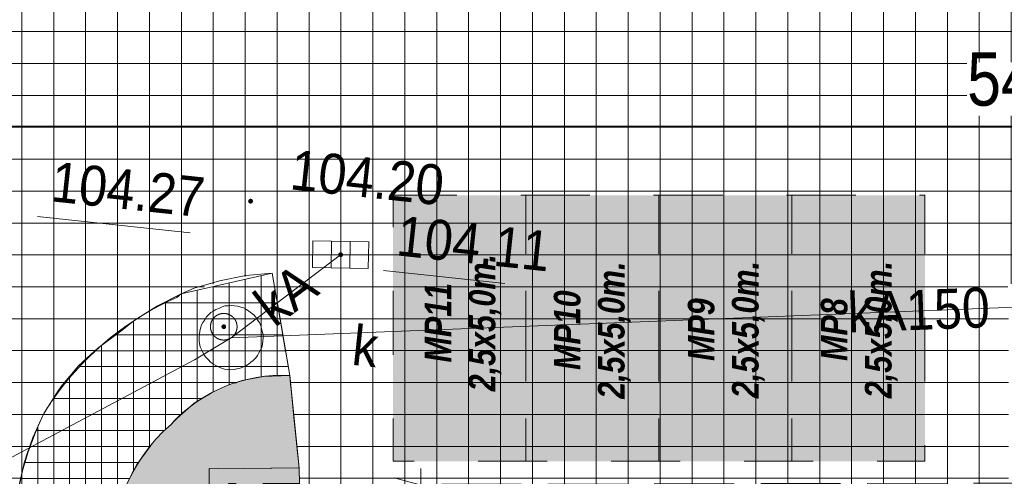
# Model space of a CAD drawing. Header units: millimetres. Extents: x -165388 to 921073, y -295343 to 494042.
# Tile 49 of 117: x 175161 to 193671, y 121838 to 130423. Entities that reach past the tile are written whole.
import ezdxf
from ezdxf.xclip import XClip

# ---------------------------------------------------------------- set-up
doc = ezdxf.new("R2010")
doc.units = ezdxf.units.MM
doc.header["$MEASUREMENT"] = 0
doc.header["$XCLIPFRAME"] = 0
for name, pattern in [('1.0_0.5', [1500, 1000, -500]), ('1.5_0.5', [2000, 1500, -500]), ('mz1.0_0.5', [1500, 1000, -500]), ('Przerywana', [2400, 1200, -1200]), ('Wipeout_Contour', [1000, 0, -1000])]:
    doc.linetypes.add(name, pattern=pattern)
for name, color, linetype, lineweight in [('20231207_mdcp_Kolska_2-4_6_0_Nr_pióra__1', 7, 'Continuous', 13), ('bg-woz-oz.6640.12006.2023.pge-1_rzut_5_chodnik (powierzchnia)_Nr_pióra__7', 7, 'Continuous', 18), ('bg-woz-oz.6640.12006.2023.pge-1_rzut_5_chodnik_Nr_pióra__7', 7, 'Continuous', 18), ('bg-woz-oz.6640.12006.2023.pge-1_rzut_5_jezdnia_Nr_pióra__7', 7, 'Continuous', 18), ('bg-woz-oz.6640.12006.2023.pge-1_rzut_5_kratka ściekowa (punkt)_Nr_pióra__7', 7, 'Continuous', 18), ('bg-woz-oz.6640.12006.2023.pge-1_rzut_5_krawężnik (linia)_Nr_pióra__7', 7, 'Continuous', 18), ('bg-woz-oz.6640.12006.2023.pge-1_rzut_5_punkt o określonej wysokości (sieć kanalizacyjna)-Atr2_Nr_pióra__7', 7, 'Continuous', 18), ('bg-woz-oz.6640.12006.2023.pge-1_rzut_5_punkt wysokościowy sztuczny-Atr2_Nr_pióra__7', 7, 'Continuous', 18), ('bg-woz-oz.6640.12006.2023.pge-1_rzut_5_trawnik (powierzchnia)_Nr_pióra__7', 7, 'Continuous', 18), ('bg-woz-oz.6640.12006.2023.pge-1_rzut_5_właz okrągły - siec kanalizacyjna (punkt)-Atr17_Nr_pióra__7', 7, 'Continuous', 18), ('bg-woz-oz.6640.12006.2023.pge-1_rzut_5_właz okrągły - siec kanalizacyjna (punkt)_Nr_pióra__7', 7, 'Continuous', 18), ('Zagospodarowanie - Ogólne_Nr_pióra__60', 230, 'Continuous', 40), ('ZD_UTWARDZENIA_Nr_pióra__1', 7, 'Continuous', 13), ('ZD_UTWARDZENIA_Nr_pióra__121', 255, 'Continuous', 0)]:
    doc.layers.add(name, color=color, linetype=linetype, lineweight=lineweight)
for name, color, linetype, lineweight, true_color in [('bg-woz-oz.6640.12006.2023.pge-1_rzut_5_komora podziemna - przewód kanalizacyjny (powierzchnia)_Nr_pióra__34', 7, 'Continuous', 18, 0x4b4b4b), ('bg-woz-oz.6640.12006.2023.pge-1_rzut_5_przewód kanalizacyjny (linia)-Atr1_Nr_pióra__34', 7, 'Continuous', 18, 0x4b4b4b), ('bg-woz-oz.6640.12006.2023.pge-1_rzut_5_przewód kanalizacyjny (linia)_Nr_pióra__34', 7, 'Continuous', 18, 0x4b4b4b), ('bg-woz-oz.6640.12006.2023.pge-1_rzut_5_punkt o określonej wysokości (sieć kanalizacyjna)-Atr2_Nr_pióra__34', 7, 'Continuous', 18, 0x4b4b4b), ('Zagospodarowanie - Ogólne_Nr_pióra__43', 7, 'Continuous', 13, 0xff6600), ('ZD_DIM_Nr_pióra__48', 7, 'Continuous', 13, 0xa80f02), ('ZD_UTWARDZENIA_Nr_pióra__102', 7, 'Continuous', 13, 0xcccccc), ('ZD_UTWARDZENIA_Nr_pióra__170', 7, 'Continuous', 13, 0x9f9f00), ('ZD_UTWARDZENIA_Nr_pióra__202', 7, 'Continuous', 0, 0xe8e8e8), ('ZD_UTWARDZENIA_Nr_pióra__43', 7, 'Continuous', 13, 0xff6600)]:
    doc.layers.add(name, color=color, linetype=linetype, lineweight=lineweight, true_color=true_color)
for name, color, linetype in [('bg-woz-oz.6640.12006.2023.pge-1_rzut_5_punkt o określonej wysokości (sieć kanalizacyjna)', 7, 'Continuous'), ('bg-woz-oz.6640.12006.2023.pge-1_rzut_5_punkt wysokościowy sztuczny', 7, 'Continuous'), ('INW_GEO', 7, 'Continuous'), ('Zagospodarowanie - Ogólne', 7, 'Continuous'), ('ZD_DIM', 7, 'Continuous'), ('ZD_INNE', 7, 'Continuous')]:
    doc.layers.add(name, color=color, linetype=linetype)
doc.styles.add('GENERATED_STYLE_1', font='txt')
doc.styles.add('GENERATED_STYLE_4', font='txt')
doc.styles.add('GENERATED_STYLE_6', font='txt')
doc.dimstyles.new('GENERATED_STYLE__1', dxfattribs={"dimtxt": 1000, "dimasz": 678.571429, "dimexe": 0.18, "dimexo": 20, "dimgap": 0.09, "dimtad": 1, "dimtih": 1, "dimtoh": 1, "dimlfac": 0.001, "dimzin": 0, "dimdsep": 46, "dimtxsty": 'GENERATED_STYLE_4', "dimblk": 'ARROWHEAD_17', "dimblk1": 'ARROWHEAD_17', "dimblk2": 'ARROWHEAD_17', "dimcen": 0.09, "dimclrd": 256, "dimclre": 256, "dimclrt": 256, "dimadec": 0, "dimazin": 0, "dimtfac": 1, "dimtdec": 4, "dimtmove": 0, "dimatfit": 3, "dimfxl": 0, "dimtolj": 1, "dimtzin": 0, "dimarcsym": 0})
doc.dimstyles.new('GENERATED_STYLE__2', dxfattribs={"dimtxt": 1000, "dimasz": 678.571429, "dimexe": 0.18, "dimexo": 20, "dimgap": 0.09, "dimtad": 1, "dimlfac": 0.001, "dimzin": 0, "dimdsep": 46, "dimtxsty": 'GENERATED_STYLE_4', "dimblk": 'ARROWHEAD_17', "dimblk1": 'ARROWHEAD_17', "dimblk2": 'ARROWHEAD_17', "dimcen": 0.09, "dimclrd": 256, "dimclre": 256, "dimclrt": 256, "dimadec": 0, "dimazin": 0, "dimtfac": 1, "dimtdec": 4, "dimtmove": 0, "dimatfit": 3, "dimfxl": 0, "dimtolj": 1, "dimtzin": 0, "dimarcsym": 0})
doc.dimstyles.new('GENERATED_STYLE__5', dxfattribs={"dimtxt": 1000, "dimasz": 678.571429, "dimexe": 0.18, "dimexo": 20, "dimgap": 0.09, "dimtad": 1, "dimlfac": 0.001, "dimzin": 0, "dimdsep": 46, "dimtxsty": 'GENERATED_STYLE_4', "dimblk": 'ARROWHEAD_17', "dimblk1": 'ARROWHEAD_17', "dimblk2": 'ARROWHEAD_17', "dimcen": 0.09, "dimclrd": 256, "dimclre": 256, "dimclrt": 256, "dimadec": 0, "dimazin": 0, "dimtfac": 1, "dimtdec": 4, "dimtmove": 2, "dimatfit": 3, "dimfxl": 0, "dimtolj": 1, "dimtzin": 0, "dimarcsym": 0})
picture_1 = doc.add_image_def('image1.tif', size_in_pixel=(4961, 3508))

# ---------------------------------------------------------------- blocks, each defined once
blk = doc.blocks.new('Rysunek_2_5', base_point=(-8071116842, -4961354755))
at = {"layer": 'bg-woz-oz.6640.12006.2023.pge-1_rzut_5_punkt o określonej wysokości (sieć kanalizacyjna)', "linetype": 'Continuous', "lineweight": 0, "true_color": 0x4b4b4b}
for points in [[(181239, 126003, 1), (181149, 126005, 1)], [(179042, 124645, 1), (178953, 124655, 1)]]:
    blk.add_hatch(color=251, dxfattribs=at).paths.add_polyline_path(points)
at = {"layer": 'bg-woz-oz.6640.12006.2023.pge-1_rzut_5_punkt wysokościowy sztuczny', "linetype": 'Continuous', "lineweight": 0, "true_color": 0x000000}
blk.add_hatch(color=18, dxfattribs=at).paths.add_polyline_path([(179546, 127005, 1), (179456, 127015, 1)])
at = {"layer": 'bg-woz-oz.6640.12006.2023.pge-1_rzut_5_chodnik (powierzchnia)_Nr_pióra__7', "linetype": 'mz1.0_0.5', "flags": 128}
blk.add_lwpolyline([(176933, 115588), (176940, 119982), (176929, 120074), (176912, 120568), (176965, 121066), (177107, 121543), (177134, 121611), (177363, 122059), (177657, 122460), (178007, 122815), (178064, 122879), (178441, 123211), (178871, 123467), (179342, 123638), (179742, 123716), (180237, 123733), (179910, 125659), (179412, 125611), (178919, 125513), (178441, 125373), (178198, 125268), (177752, 125045), (177331, 124778), (177035, 124548), (176631, 124249), (176264, 123916), (175941, 123528), (175882, 123444), (175615, 123020), (175406, 122570), (175245, 122094), (175143, 121612), (174981, 120000), (174954, 107040), (175409, 107062), (176152, 107053), (176916, 107052), (176925, 112783), (177429, 113453), (177919, 113522), (177946, 115088), (177668, 115127)], close=True, dxfattribs=at)
at = {"layer": 'bg-woz-oz.6640.12006.2023.pge-1_rzut_5_chodnik_Nr_pióra__7', "linetype": '1.0_0.5', "flags": 128}
blk.add_lwpolyline([(179084, 120849), (179085, 121704), (180422, 121702), (180413, 121995), (178723, 121984), (178722, 120848)], close=True, dxfattribs=at)
at = {"layer": 'bg-woz-oz.6640.12006.2023.pge-1_rzut_5_jezdnia_Nr_pióra__7', "linetype": '1.5_0.5', "flags": 128}
blk.add_lwpolyline([(174954, 107040), (174981, 120000), (175143, 121612), (175245, 122094), (175406, 122570), (175615, 123020), (175882, 123444), (175941, 123528), (176264, 123916), (176631, 124249), (177035, 124548), (177331, 124778), (177752, 125045), (178198, 125268), (178441, 125373), (178919, 125513), (179412, 125611), (179910, 125659), (180237, 123733), (180413, 121995), (180420, 121682), (194000, 121710), (194033, 122400), (193988, 125462), (193985, 125905), (204337, 125935), (208388, 125915), (217099, 125930), (224882, 125923), (221570, 129374), (205473, 129314), (204979, 129397), (204540, 129625), (204428, 129707), (204107, 130083), (203964, 130350), (203927, 130847), (204010, 131341), (204052, 131457), (204290, 131894), (204542, 132179), (204945, 132468), (205307, 132660), (205777, 132821), (206187, 132898), (205896, 137133), (205860, 136986), (205613, 136560), (205218, 136250), (205112, 136201), (204635, 136061), (204137, 136014), (203917, 136027), (203426, 136140), (202976, 136349), (202594, 136631), (202316, 137043), (202215, 137325), (202188, 137821), (202708, 142593), (190767, 143979), (190122, 137471), (180859, 138501), (180912, 139179), (178733, 139402), (179184, 142592), (175212, 143247), (173862, 139560), (169509, 127715), (168825, 125073), (168427, 123044), (167996, 120043), (167933, 117012), (168018, 106976)], close=True, dxfattribs=at)
at = {"layer": 'bg-woz-oz.6640.12006.2023.pge-1_rzut_5_komora podziemna - przewód kanalizacyjny (powierzchnia)_Nr_pióra__34', "linetype": 'Continuous', "flags": 128}
blk.add_lwpolyline([(179318, 125018), (179367, 125003), (179424, 124977), (179471, 124941), (179517, 124906), (179564, 124871), (179600, 124827), (179634, 124773), (179670, 124729), (179693, 124666), (179708, 124614), (179722, 124563), (179736, 124501), (179739, 124440), (179733, 124380), (179726, 124321), (179710, 124262), (179685, 124215), (179659, 124157), (179633, 124109), (179598, 124063), (179553, 124017), (179509, 123982), (179465, 123946), (179411, 123912), (179358, 123887), (179307, 123873), (179245, 123859), (179193, 123845), (179132, 123841), (179072, 123847), (179013, 123854), (178954, 123870), (178897, 123896), (178849, 123922), (178802, 123947), (178745, 123983), (178710, 124027), (178664, 124072), (178629, 124116), (178604, 124169), (178579, 124222), (178555, 124275), (178541, 124337), (178537, 124387), (178533, 124448), (178540, 124508), (178546, 124568), (178562, 124626), (178579, 124685), (178604, 124732), (178639, 124779), (178675, 124835), (178709, 124872), (178754, 124917), (178808, 124952), (178851, 124977), (178914, 125001), (178967, 125025), (179019, 125040), (179080, 125044), (179140, 125047), (179200, 125041), (179260, 125034)], close=True, dxfattribs=at)
at = {"layer": 'bg-woz-oz.6640.12006.2023.pge-1_rzut_5_kratka ściekowa (punkt)_Nr_pióra__7', "linetype": 'Continuous'}
for p, q in [((180664, 125765), (180674, 126265)), ((180674, 126265), (181024, 126258)), ((181014, 125758), (181024, 126258)), ((181024, 126258), (181373, 126251)), ((181364, 125751), (181373, 126251)), ((181373, 126251), (181723, 126244)), ((181714, 125744), (181723, 126244)), ((180664, 125765), (181014, 125758)), ((181014, 125758), (181364, 125751)), ((181364, 125751), (181714, 125744))]:
    blk.add_line(p, q, dxfattribs=at)
at = {"layer": 'bg-woz-oz.6640.12006.2023.pge-1_rzut_5_krawężnik (linia)_Nr_pióra__7', "linetype": 'Continuous', "flags": 128}
blk.add_lwpolyline([(180420, 121682), (180413, 121995), (180237, 123733), (179910, 125659), (179412, 125611), (178919, 125513), (178441, 125373), (178198, 125268), (177752, 125045), (177331, 124778), (177035, 124548), (176631, 124249), (176264, 123916), (175941, 123528), (175882, 123444), (175615, 123020), (175406, 122570), (175245, 122094), (175143, 121612), (174981, 120000), (174954, 107040)], dxfattribs=at)
at = {"layer": 'bg-woz-oz.6640.12006.2023.pge-1_rzut_5_przewód kanalizacyjny (linia)_Nr_pióra__34', "linetype": 'Continuous', "flags": 128}
for points in [[(181194, 126004), (179136, 124444)], [(204929, 125450), (179136, 124444)], [(171358, 120448), (171976, 120583), (178448, 124025), (179136, 124444)]]:
    blk.add_lwpolyline(points, dxfattribs=at)
at = {"layer": 'bg-woz-oz.6640.12006.2023.pge-1_rzut_5_punkt o określonej wysokości (sieć kanalizacyjna)-Atr2_Nr_pióra__7', "linetype": 'Continuous', "flags": 128}
for points in [[(175498, 126724), (178367, 126417)], [(181997, 125707), (184280, 125463)]]:
    blk.add_lwpolyline(points, dxfattribs=at)
at = {"layer": 'bg-woz-oz.6640.12006.2023.pge-1_rzut_5_trawnik (powierzchnia)_Nr_pióra__7', "linetype": 'mz1.0_0.5', "flags": 128}
blk.add_lwpolyline([(180237, 123733), (179742, 123716), (179342, 123638), (178871, 123467), (178441, 123211), (178064, 122879), (178007, 122815), (177657, 122460), (177363, 122059), (177134, 121611), (177107, 121543), (176965, 121066), (176912, 120568), (176929, 120074), (176940, 119982), (176933, 115588), (177668, 115127), (177946, 115088), (178742, 115103), (178735, 119368), (177489, 119380), (177485, 120849), (178722, 120848), (178723, 121984), (180413, 121995)], close=True, dxfattribs=at)
at = {"layer": 'bg-woz-oz.6640.12006.2023.pge-1_rzut_5_właz okrągły - siec kanalizacyjna (punkt)_Nr_pióra__7', "linetype": 'Continuous'}
blk.add_circle((178997, 124650), 250, dxfattribs=at)
at = {"layer": 'bg-woz-oz.6640.12006.2023.pge-1_rzut_5_przewód kanalizacyjny (linia)-Atr1_Nr_pióra__34', "linetype": 'Continuous', "char_height": 750, "attachment_point": 4, "style": 'GENERATED_STYLE_1'}
for s, insert, rotation in [('\\A1;{\\W0.900000x;\\fArial|b0|i0|c238|p38;kA}', (179723, 124919), 37.1128), ('\\A1;{\\W0.900000x;\\fArial|b0|i0|c238|p38;kA150}', (190725, 124909), 2.2278)]:
    blk.add_mtext(s, dxfattribs=dict(at, insert=insert, rotation=rotation))
at = {"layer": 'bg-woz-oz.6640.12006.2023.pge-1_rzut_5_punkt o określonej wysokości (sieć kanalizacyjna)-Atr2_Nr_pióra__34', "linetype": 'Continuous', "char_height": 750, "attachment_point": 7, "rotation": 353.9018, "style": 'GENERATED_STYLE_1'}
for s, insert in [('\\A1;{\\W0.900000x;\\fArial|b0|i0|c238|p38;104.27}', (175721, 127001)), ('\\A1;{\\W0.900000x;\\fArial|b0|i0|c238|p38;104.11}', (182220, 125984))]:
    blk.add_mtext(s, dxfattribs=dict(at, insert=insert))
at = {"layer": 'bg-woz-oz.6640.12006.2023.pge-1_rzut_5_punkt wysokościowy sztuczny-Atr2_Nr_pióra__7', "linetype": 'Continuous', "insert": (180221, 127226), "char_height": 750, "attachment_point": 7, "rotation": 353.9018, "style": 'GENERATED_STYLE_1'}
blk.add_mtext('\\A1;{\\W0.900000x;\\fArial|b0|i0|c238|p38;104.20}', dxfattribs=at)
at = {"layer": 'bg-woz-oz.6640.12006.2023.pge-1_rzut_5_właz okrągły - siec kanalizacyjna (punkt)-Atr17_Nr_pióra__7', "linetype": 'Continuous', "insert": (181384, 123937), "char_height": 750, "attachment_point": 7, "rotation": 353.9018, "style": 'GENERATED_STYLE_1'}
blk.add_mtext('\\A1;{\\W0.900000x;\\fArial|b0|i0|c238|p38;k}', dxfattribs=at)
blk = doc.blocks.new('Rysunek_3_6', base_point=(188222, 121799))
at = {"layer": '20231207_mdcp_Kolska_2-4_6_0_Nr_pióra__1'}
image = blk.add_image(picture_1, insert=(75928, 59123), size_in_units=(210000, 148500), rotation=-6.09824, dxfattribs=at)
image.set_boundary_path([(-0.5, -0.5), (4960.5, 3507.5)])
blk = doc.blocks.new('*D36')
at = {"layer": 'ZD_DIM_Nr_pióra__48', "linetype": 'Continuous'}
for p, q in [((162867, 146840), (162867, 147153)), ((163367, 146706), (162367, 146974)), ((163536, 146840), (162197, 146840)), ((162867, 121676), (162867, 146840)), ((162367, 121810), (163367, 121542)), ((163536, 121676), (162197, 121676))]:
    blk.add_line(p, q, dxfattribs=at)
at = {"color": 254, "linetype": 'Wipeout_Contour', "lineweight": 0, "ltscale": 842135.66999}
blk.add_wipeout([(162667, 132818), (162667, 135698), (161667, 135698), (161667, 132818)], dxfattribs=at).dxf.layer = 'ZD_DIM'
at = {"layer": 'ZD_DIM_Nr_pióra__48', "insert": (162667, 132818), "char_height": 1000, "attachment_point": 7, "rotation": 90, "style": 'GENERATED_STYLE_4'}
blk.add_mtext('\\A1;{\\fArial Narrow|b0|i0|c238|p34;25,16}', dxfattribs=at)
blk = doc.blocks.new('ARROWHEAD_17')
at = {"color": 0, "linetype": 'Continuous', "lineweight": 0}
for p, q in [((-0.188, -0.7), (0.188, 0.7)), ((0, 0), (-1, 0))]:
    blk.add_line(p, q, dxfattribs=at)
blk = doc.blocks.new('Linia_14', base_point=(175093, 146840))
at = {"layer": 'Zagospodarowanie - Ogólne_Nr_pióra__60', "linetype": 'Continuous'}
for points in [[(175593, 146840), (175555, 147032), (175446, 147194), (175284, 147302), (175093, 147340), (174901, 147302), (174739, 147194), (174631, 147032), (174593, 146840), (174631, 146649), (174739, 146487), (174901, 146378), (175093, 146340), (175284, 146378), (175446, 146487), (175555, 146649)], [(167381, 125703), (167343, 125895), (167234, 126057), (167072, 126165), (166881, 126203), (166689, 126165), (166527, 126057), (166419, 125895), (166381, 125703), (166419, 125512), (166527, 125350), (166689, 125241), (166881, 125203), (167072, 125241), (167234, 125350), (167343, 125512)]]:
    blk.add_hatch(color=256, dxfattribs=at).paths.add_polyline_path(points)
blk.add_line((174912, 146374), (167062, 126169), dxfattribs=at)
for centre in [(175093, 146840), (166881, 125703)]:
    blk.add_circle(centre, 500, dxfattribs=at)
blk = doc.blocks.new('*D60')
at = {"layer": 'ZD_DIM_Nr_pióra__48', "linetype": 'Continuous'}
for p, q in [((182700, 121676), (182700, 121988)), ((183200, 121542), (182200, 121810)), ((183369, 121676), (182030, 121676)), ((182700, 106855), (182700, 121676)), ((182200, 106989), (183200, 106721)), ((183369, 106855), (182030, 106855)), ((182700, 106543), (182700, 106855))]:
    blk.add_line(p, q, dxfattribs=at)
at = {"color": 254, "linetype": 'Wipeout_Contour', "lineweight": 0, "ltscale": 863636.834054}
blk.add_wipeout([(184438, 111749), (184438, 115058), (183009, 115058), (183009, 111749)], dxfattribs=at).dxf.layer = 'ZD_DIM'
at = {"layer": 'ZD_DIM_Nr_pióra__48', "insert": (184224, 111963), "char_height": 1000, "attachment_point": 7, "rotation": 90, "style": 'GENERATED_STYLE_4'}
blk.add_mtext('\\A1;{\\fArial Narrow|b0|i0|c238|p34;14,82}', dxfattribs=at)
blk = doc.blocks.new('*D72')
at = {"layer": 'ZD_DIM_Nr_pióra__48', "linetype": 'Continuous'}
for p, q in [((175093, 149657), (175093, 150997)), ((179075, 149657), (179075, 150997)), ((175227, 150827), (174959, 149827)), ((179209, 150827), (178941, 149827)), ((174780, 150327), (175093, 150327)), ((175093, 150327), (179075, 150327))]:
    blk.add_line(p, q, dxfattribs=at)
at = {"color": 254, "linetype": 'Wipeout_Contour', "lineweight": 0, "ltscale": 930965.01097}
blk.add_wipeout([(175964, 150527), (178204, 150527), (178204, 151527), (175964, 151527)], dxfattribs=at).dxf.layer = 'ZD_DIM'
at = {"layer": 'ZD_DIM_Nr_pióra__48', "insert": (175964, 150527), "char_height": 1000, "attachment_point": 7, "style": 'GENERATED_STYLE_4'}
blk.add_mtext('\\A1;{\\fArial Narrow|b0|i0|c238|p34;3,98}', dxfattribs=at)
blk = doc.blocks.new('*D73')
at = {"layer": 'ZD_DIM_Nr_pióra__48', "linetype": 'Continuous'}
for p, q in [((179075, 149657), (179075, 150997)), ((250702, 149657), (250702, 150997)), ((179209, 150827), (178941, 149827)), ((250568, 149827), (250836, 150827)), ((179075, 150327), (250702, 150327))]:
    blk.add_line(p, q, dxfattribs=at)
at = {"color": 254, "linetype": 'Wipeout_Contour', "lineweight": 0, "ltscale": 1046953.636759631}
blk.add_wipeout([(212329, 150527), (215209, 150527), (215209, 151527), (212329, 151527)], dxfattribs=at).dxf.layer = 'ZD_DIM'
at = {"layer": 'ZD_DIM_Nr_pióra__48', "insert": (212329, 150527), "char_height": 1000, "attachment_point": 7, "style": 'GENERATED_STYLE_4'}
blk.add_mtext('\\A1;{\\fArial Narrow|b0|i0|c238|p34;71,63}', dxfattribs=at)
at = {"color": 254, "linetype": 'Wipeout_Contour', "lineweight": 0, "ltscale": 1166423.812523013}
blk.add_wipeout([(248328, 150527), (250568, 150527), (250568, 151527), (248328, 151527)], dxfattribs=at).dxf.layer = 'ZD_DIM'
at = {"layer": 'ZD_DIM_Nr_pióra__48', "insert": (248328, 150527), "char_height": 1000, "attachment_point": 7, "style": 'GENERATED_STYLE_4'}
blk.add_mtext('\\A1;{\\fArial Narrow|b0|i0|c238|p34;0,26}', dxfattribs=at)
blk = doc.blocks.new('*D75')
at = {"layer": 'ZD_DIM_Nr_pióra__48', "linetype": 'Continuous'}
for p, q in [((175093, 151657), (175093, 152997)), ((224882, 151657), (224882, 152997)), ((175227, 152827), (174959, 151827)), ((225016, 152827), (224748, 151827)), ((174780, 152327), (175093, 152327)), ((175093, 152327), (224882, 152327))]:
    blk.add_line(p, q, dxfattribs=at)
at = {"color": 254, "linetype": 'Wipeout_Contour', "lineweight": 0, "ltscale": 1007278.455178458}
blk.add_wipeout([(198547, 152527), (201427, 152527), (201427, 153527), (198547, 153527)], dxfattribs=at).dxf.layer = 'ZD_DIM'
at = {"layer": 'ZD_DIM_Nr_pióra__48', "insert": (198547, 152527), "char_height": 1000, "attachment_point": 7, "style": 'GENERATED_STYLE_4'}
blk.add_mtext('\\A1;{\\fArial Narrow|b0|i0|c238|p34;49,79}', dxfattribs=at)
blk = doc.blocks.new('*D78')
at = {"layer": 'ZD_DIM_Nr_pióra__48', "linetype": 'Continuous'}
for p, q in [((167253, 127751), (167253, 129090)), ((221570, 127751), (221570, 129090)), ((167387, 128920), (167119, 127920)), ((221704, 128920), (221436, 127920)), ((166941, 128420), (167253, 128420)), ((167253, 128420), (221570, 128420))]:
    blk.add_line(p, q, dxfattribs=at)
at = {"color": 254, "linetype": 'Wipeout_Contour', "lineweight": 0, "ltscale": 933541.603625}
blk.add_wipeout([(192972, 128620), (195852, 128620), (195852, 129620), (192972, 129620)], dxfattribs=at).dxf.layer = 'ZD_DIM'
at = {"layer": 'ZD_DIM_Nr_pióra__48', "insert": (192972, 128620), "char_height": 1000, "attachment_point": 7, "style": 'GENERATED_STYLE_4'}
blk.add_mtext('\\A1;{\\fArial Narrow|b0|i0|c238|p34;54,32}', dxfattribs=at)

msp = doc.modelspace()

# ---------------------------------------------------------------- hatches: boundary and pattern name
at = {"layer": 'ZD_UTWARDZENIA_Nr_pióra__102', "linetype": 'Continuous'}
h = msp.add_hatch(dxfattribs=at)
h.set_pattern_fill('Siatka_30x30', color=256, style=0, pattern_type=2)
h.set_pattern_definition([(0, (0, 0), (0, 300), []), (90, (0, 0), (-300, 0), [])])
h.paths.add_polyline_path([(174980.654, 120000.419), (174946.97, 103824.998), (176899.096, 103820.933), (182739.913, 103755.806), (221879.403, 104327.566), (205207.87, 104343.291), (176824.087, 104496.853), (176916.001, 107051.546), (176924.927, 112783.031), (177428.982, 113453.276), (179075.086, 113521.78), (179075.086, 115077.898), (177668.177, 115127.338), (176932.96, 115588.05), (176932.78, 119996.354, -0.251138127), (178006.767, 122814.871, -0.226890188), (180236.939, 123733.148), (179909.657, 125658.814), (178198.497, 125268.387), (178116.31, 125202.083, 0.132311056), (175854.364, 123377.264, 0.01924314), (175615.036, 123020.114, 0.11860309)])
at = {"layer": 'ZD_UTWARDZENIA_Nr_pióra__121', "linetype": 'Continuous', "lineweight": 0, "true_color": 0x3f3f3f}
for points in [[(182178.677, 127122.174), (184678.677, 127122.174), (184678.677, 122122.174), (182178.677, 122122.174)], [(184678.677, 127122.174), (187178.677, 127122.174), (187178.677, 122122.174), (184678.677, 122122.174)], [(187178.677, 127122.174), (189678.677, 127122.174), (189678.677, 122122.174), (187178.677, 122122.174)], [(189678.677, 127122.174), (192178.677, 127122.174), (192178.677, 122122.174), (189678.677, 122122.174)]]:
    msp.add_hatch(color=250, dxfattribs=at).paths.add_polyline_path(points)
at = {"layer": 'ZD_UTWARDZENIA_Nr_pióra__170', "linetype": 'Continuous', "lineweight": 0, "true_color": 0x272700}
msp.add_hatch(color=38, dxfattribs=at).paths.add_polyline_path([(180413.242, 121994.581), (180236.939, 123733.148, 0.226890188), (178006.767, 122814.871, 0.251138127), (176932.78, 119996.354), (176932.96, 115588.05), (177668.177, 115127.338), (179075.086, 115077.898), (179075.086, 119384.755), (177488.985, 119380.442), (177484.992, 120849.178), (179075.086, 120853.501), (179075.086, 121675.595), (180420.216, 121676.021)])
at = {"layer": 'ZD_UTWARDZENIA_Nr_pióra__202', "linetype": 'Continuous'}
h = msp.add_hatch(dxfattribs=at)
h.set_pattern_fill('Siatka_60x60', color=256, style=0, pattern_type=2)
h.set_pattern_definition([(0, (0, 0), (0, 600), []), (90, (0, 0), (-600, 0), [])])
h.paths.add_polyline_path([(167814.055, 103905.918), (168017.667, 106976.422), (167998.981, 109199.769, -0.014053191), (167995.619, 120042.703), (168426.884, 123043.871), (169509.273, 127715.32), (174548.619, 141435.744), (175211.572, 143247.438), (179184.39, 142591.681), (178732.941, 139401.588), (180911.61, 139178.88), (180859.259, 138500.603), (190122.269, 137470.733), (190767.319, 143979.037), (202707.615, 142592.732), (202210.1, 138026.1, 0.411558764), (203426.172, 136139.882, 0.418188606), (205859.844, 136986.134), (206443.151, 142163.464), (208868.804, 141882.623), (216565.927, 140991.454), (216510.559, 140239.294, 0.500317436), (218648.767, 138486.769), (220696.845, 138819.614), (223726.628, 138969.305, -0.023335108), (234428.22, 138709.112), (238539.152, 138352.227), (242678.857, 137839.55, -0.619626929), (245575.233, 129273.384, 0.05909041), (250644.333, 128430.104), (250872.457, 124682.938), (244383.084, 124704.174), (244373.691, 124709.242), (244373.691, 124704.174), (242922.295, 124704.174), (242922.295, 125242.436), (242922.295, 125492.319), (235001.152, 125502.647), (230533.907, 125508.472), (230287.106, 125478.772), (230297.472, 121716.381), (224974.323, 121716.126), (224967.525, 125417.795), (224890.851, 125439.061), (224882.182, 125935.475), (205474.113, 125929.612), (203551.956, 125933.037), (193985.45, 125904.885), (193988.424, 125462.064), (193738.339, 125458.109), (193746.79, 125013.753), (193750.349, 121680.244), (180420.216, 121676.021), (180413.242, 121994.581), (180236.939, 123733.148), (179909.657, 125658.814, 0.238336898), (175615.036, 123020.114, 0.11860309), (174980.654, 120000.419), (174962.483, 111274.718), (174946.977, 103828.427)])
h.paths.add_polyline_path([(205472.6, 129313.856), (221570.093, 129374.104), (221646.369, 131970.694), (221763.889, 131952.859), (221878.56, 133827.303), (233180.627, 133911.549), (233330.899, 132049.854), (233317.852, 129386.167), (234995.782, 129277.298, 0.054069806), (238691.672, 129606.534, 0.171384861), (239806.191, 130706.865, 0.350731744), (238605.668, 134543.609, 0.104600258), (234101.048, 135869.654), (222764.023, 135988.212), (221036.891, 135867.493), (219027.429, 135508.936), (205776.938, 132821.373, 0.364218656), (203926.697, 130846.757, 0.420428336)], flags=0)

# ---------------------------------------------------------------- linework, layer by layer
at = {"layer": 'ZD_UTWARDZENIA_Nr_pióra__1', "linetype": 'Continuous', "flags": 128}
msp.add_lwpolyline([(174980.654, 120000.419), (174946.97, 103824.998), (176899.096, 103820.933), (182739.913, 103755.806), (221879.403, 104327.566), (205207.87, 104343.291), (176824.087, 104496.853), (176916.001, 107051.546), (176924.927, 112783.031), (177428.982, 113453.276), (179075.086, 113521.78), (179075.086, 115077.898), (177668.177, 115127.338), (176932.96, 115588.05), (176932.78, 119996.354, -0.251138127), (178006.767, 122814.871, -0.226890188), (180236.939, 123733.148), (179909.657, 125658.814), (178198.497, 125268.387), (178116.31, 125202.083, 0.132311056), (175854.364, 123377.264, 0.01924314), (175615.036, 123020.114, 0.11860309)], format="xyb", close=True, dxfattribs=at)
at = {"layer": 'ZD_UTWARDZENIA_Nr_pióra__43', "linetype": 'Przerywana', "flags": 128}
for points in [[(182178.677, 127122.174), (184678.677, 127122.174), (184678.677, 122122.174), (182178.677, 122122.174)], [(184678.677, 127122.174), (187178.677, 127122.174), (187178.677, 122122.174), (184678.677, 122122.174)], [(187178.677, 127122.174), (189678.677, 127122.174), (189678.677, 122122.174), (187178.677, 122122.174)], [(189678.677, 127122.174), (192178.677, 127122.174), (192178.677, 122122.174), (189678.677, 122122.174)]]:
    msp.add_lwpolyline(points, close=True, dxfattribs=at)

# ---------------------------------------------------------------- block references
at = {"layer": 'INW_GEO', "color": 151, "linetype": 'Continuous', "lineweight": 13, "true_color": 0x80c2ff}
ref = msp.add_blockref('Rysunek_2_5', (-8071116841.926, -4961354754.727), dxfattribs=at)
XClip(ref).set_block_clipping_path([(-195425.9394250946, -263123.0086484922), (606609.6817159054, -348810.9449165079), (694192.2923495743, 470958.7517303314), (-107843.3287914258, 556646.6879983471)])
at = {"layer": 'ZD_INNE', "color": 151, "linetype": 'Continuous', "lineweight": 13, "true_color": 0x80c2ff}
ref = msp.add_blockref('Rysunek_3_6', (188221.593, 121798.6), dxfattribs=at)
XClip(ref).set_block_clipping_path([(75928.0302199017, 59123.2504848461), (284739.4774660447, 36814.2388748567), (300515.1557528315, 184473.9502032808), (91703.7085066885, 206782.9618132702)])

# ---------------------------------------------------------------- texts
at = {"layer": 'Zagospodarowanie - Ogólne_Nr_pióra__43', "linetype": 'Continuous', "char_height": 500, "width": 4187.52487, "attachment_point": 2, "rotation": 90, "style": 'GENERATED_STYLE_6'}
for s, insert, line_spacing_factor in [('\\A1;{\\fArial Narrow|b1|i1|c238|p34;MP11\\P\\fArial Narrow|b1|i1|c238|p34;2,5x5,0m.}', (182772.73, 124726.167), 0.9942), ('\\A1;{\\fArial Narrow|b1|i1|c238|p34;MP10\\P\\fArial Narrow|b1|i1|c238|p34;2,5x5,0m.}', (185202.587, 124585.474), 0.9942), ('\\A1;{\\fArial Narrow|b1|i1|c238|p34;MP9\\P\\fArial Narrow|b1|i1|c238|p34;2,5x5,0m.}', (187721.653, 124595.951), 0.99473), ('\\A1;{\\fArial Narrow|b1|i1|c238|p34;MP8\\P\\fArial Narrow|b1|i1|c238|p34;2,5x5,0m.}', (190221.653, 124595.951), 0.99473)]:
    msp.add_mtext(s, dxfattribs=dict(at, insert=insert, line_spacing_factor=line_spacing_factor))

# ---------------------------------------------------------------- next in the draw order: dimensions: what is measured, and where the dimension line sits
at = {"layer": 'ZD_DIM', "color": 14, "linetype": 'Continuous', "lineweight": 13, "true_color": 0xa80f02}
dim = msp.add_linear_dim(base=(162866.545, 146840.409), p1=(179075.086, 121675.595), p2=(175092.593, 146840.409), angle=90, dimstyle='GENERATED_STYLE__2', dxfattribs=at)
dim.commit()
dim.dimension.update_dxf_attribs({"geometry": '*D36', "text_midpoint": (162166.545, 134527.712), "dimtype": 160, "text_rotation": 90})

# ---------------------------------------------------------------- next in the draw order: block references
at = {"layer": 'Zagospodarowanie - Ogólne', "color": 230, "linetype": 'Continuous', "lineweight": 40}
msp.add_blockref('Linia_14', (175092.593, 146840.409), dxfattribs=at)

# ---------------------------------------------------------------- next in the draw order: dimensions: what is measured, and where the dimension line sits
at = {"layer": 'ZD_DIM', "color": 14, "linetype": 'Continuous', "lineweight": 13, "true_color": 0xa80f02}
dim = msp.add_linear_dim(base=(182699.617, 121675.595), p1=(183209.707, 106855.142), p2=(179075.086, 121675.595), angle=90, dimstyle='GENERATED_STYLE__5', dxfattribs=at)
dim.commit()
dim.dimension.update_dxf_attribs({"geometry": '*D60', "text_midpoint": (183723.513, 113673.13), "dimtype": 160, "text_rotation": 90})

# ---------------------------------------------------------------- next in the draw order: dimensions: what is measured, and where the dimension line sits
dim = msp.add_linear_dim(base=(179075.086, 150326.926), p1=(175092.593, 146840.409), p2=(179075.086, 121675.595), dimstyle='GENERATED_STYLE__1', dxfattribs=at)
dim.commit()
dim.dimension.update_dxf_attribs({"geometry": '*D72', "text_midpoint": (177294.124, 151026.926), "dimtype": 160})

# ---------------------------------------------------------------- next in the draw order: dimensions: what is measured, and where the dimension line sits
dim = msp.add_linear_dim(base=(250702.086, 150326.926), p1=(179075.086, 121675.595), p2=(250702.086, 138289.762), dimstyle='GENERATED_STYLE__1', dxfattribs=at)
dim.commit()
dim.dimension.update_dxf_attribs({"geometry": '*D73', "text_midpoint": (214038.291, 151026.926), "dimtype": 160})

# ---------------------------------------------------------------- next in the draw order: dimensions: what is measured, and where the dimension line sits
dim = msp.add_linear_dim(base=(224882.182, 152326.926), p1=(175092.593, 150742.485), p2=(224882.182, 125935.475), dimstyle='GENERATED_STYLE__1', dxfattribs=at)
dim.commit()
dim.dimension.update_dxf_attribs({"geometry": '*D75', "text_midpoint": (200257.098, 153026.926), "dimtype": 160})

# ---------------------------------------------------------------- next in the draw order: dimensions: what is measured, and where the dimension line sits
dim = msp.add_linear_dim(base=(221570.093, 128420.408), p1=(167253.046, 126661.735), p2=(221570.093, 129374.104), dimstyle='GENERATED_STYLE__1', dxfattribs=at)
dim.commit()
dim.dimension.update_dxf_attribs({"geometry": '*D78', "text_midpoint": (194681.279, 129120.408), "dimtype": 160})

doc.saveas('drawing.dxf')
